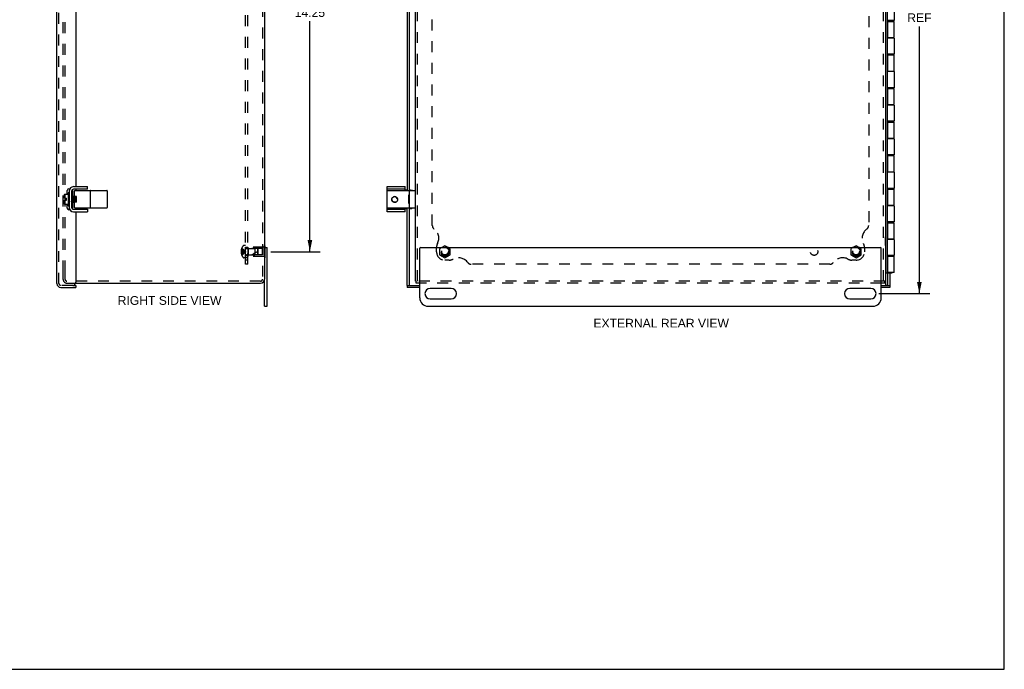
# Model space of a CAD drawing. Header units: inches. Extents: x 0 to 58.7, y 0 to 38.
# Tile 5 of 6: x 29.3 to 58.7, y 0 to 19.4. Entities that reach past the tile are written whole.
import ezdxf

# ---------------------------------------------------------------- set-up
doc = ezdxf.new("R2010")
doc.units = ezdxf.units.IN
doc.header["$LTSCALE"] = 3.22661
doc.header["$MEASUREMENT"] = 0
doc.linetypes.add('HIDDEN', pattern=[0.2, 0.1, -0.1])
doc.layers.get('0').update_dxf_attribs({"linetype": 'CONTINUOUS'})
for name, color, linetype in [('DEFAULT_2', 8, 'HIDDEN'), ('DIMENSIONS', 7, 'CONTINUOUS'), ('DOOR_ASSEMBLY', 7, 'CONTINUOUS'), ('SUBPANEL', 7, 'CONTINUOUS')]:
    doc.layers.add(name, color=color, linetype=linetype)
doc.styles.get("Standard").update_dxf_attribs({"font": 'arial.ttf'})
doc.dimstyles.new('DIMSTYLE_1', dxfattribs={"dimtxt": 0.258819, "dimasz": 0.345092, "dimexe": 0.09, "dimexo": 0.07, "dimgap": 0.0375, "dimtad": 0, "dimtih": 1, "dimtoh": 1, "dimzin": 4, "dimdsep": 46, "dimtxsty": 'Standard', "dimblk": '_FILLED', "dimblk1": '_FILLED', "dimblk2": '_FILLED', "dimcen": 0.09, "dimadec": 3, "dimazin": 1, "dimtfac": 1, "dimtdec": 3, "dimtofl": 0, "dimtmove": 0, "dimatfit": 3, "dimldrblk": '_FILLED', "dimfxl": 0, "dimtolj": 1, "dimtzin": 4, "dimarcsym": 0})

# ---------------------------------------------------------------- blocks, each defined once
blk = doc.blocks.new('_FILLED')
at = {"color": 0, "linetype": 'ByBlock'}
blk.add_solid([(0, 0), (-1, 0.2), (-1, -0.2)], dxfattribs=at)
blk = doc.blocks.new('*D12')
at = {"layer": 'DIMENSIONS', "color": 2, "linetype": 'Continuous'}
for p, q in [((54.93, 27.942), (56.447, 27.942)), ((56.136, 27.942), (56.136, 20.061)), ((56.136, 11.192), (56.136, 19.155)), ((54.93, 11.192), (56.447, 11.192))]:
    blk.add_line(p, q, dxfattribs=at)
at = {"layer": 'DIMENSIONS', "color": 2, "linetype": 'Continuous', "xscale": 0.3450920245, "yscale": 0.3450920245, "zscale": 0.3450920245}
for p, rotation in [((56.136, 27.942), 90), ((56.136, 11.192), 270)]:
    blk.add_blockref('_FILLED', p, dxfattribs=dict(at, rotation=rotation))
at = {"layer": 'DIMENSIONS', "color": 2, "linetype": 'Continuous', "insert": (56.136, 19.931), "char_height": 0.2588, "width": 0.90442, "attachment_point": 2, "line_spacing_factor": 0.9}
blk.add_mtext('16.75\\PREF', dxfattribs=at)
blk = doc.blocks.new('*D13')
at = {"layer": 'DIMENSIONS', "color": 2, "linetype": 'Continuous'}
for p, q in [((36.812, 26.692), (38.289, 26.692)), ((37.978, 26.692), (37.978, 19.826)), ((37.978, 12.442), (37.978, 19.308)), ((36.812, 12.442), (38.289, 12.442))]:
    blk.add_line(p, q, dxfattribs=at)
at = {"layer": 'DIMENSIONS', "color": 2, "linetype": 'Continuous', "xscale": 0.3450920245, "yscale": 0.3450920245, "zscale": 0.3450920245}
for p, rotation in [((37.978, 26.692), 90), ((37.978, 12.442), 270)]:
    blk.add_blockref('_FILLED', p, dxfattribs=dict(at, rotation=rotation))
at = {"layer": 'DIMENSIONS', "color": 2, "linetype": 'Continuous', "insert": (37.978, 19.696), "char_height": 0.2588, "width": 0.90442, "attachment_point": 2, "line_spacing_factor": 0.9}
blk.add_mtext('14.25', dxfattribs=at)

msp = doc.modelspace()

# ---------------------------------------------------------------- linework, layer by layer
at = {"color": 7, "linetype": 'Continuous'}
for p, q in [((58.666, 0), (58.666, 37.96)), ((31.349, 14.305), (31.349, 14.38)), ((40.282, 13.63), (40.282, 14.38)), ((40.813, 14.265), (40.813, 14.38)), ((30.669, 14.037), (30.669, 14.149)), ((30.672, 14.161), (30.779, 14.161)), ((30.779, 14.193), (30.779, 13.817)), ((30.789, 14.203), (30.793, 14.203)), ((30.803, 14.276), (30.806, 14.276)), ((30.878, 14.245), (30.878, 13.765)), ((30.882, 14.098), (30.878, 14.095)), ((30.882, 14.098), (30.882, 14.099)), ((30.882, 14.099), (30.882, 14.098)), ((30.904, 14.082), (30.883, 14.098)), ((30.891, 14.276), (30.886, 14.276)), ((30.924, 14.098), (30.903, 14.083)), ((30.924, 14.099), (30.924, 14.099)), ((30.924, 14.098), (30.924, 14.099)), ((30.946, 14.082), (30.925, 14.098)), ((30.925, 14.098), (30.925, 14.096)), ((31.349, 14.305), (30.938, 14.305)), ((30.966, 14.098), (30.945, 14.083)), ((30.966, 14.098), (30.966, 14.099)), ((30.966, 14.099), (30.966, 14.098)), ((30.974, 14.092), (30.967, 14.098)), ((30.969, 14.087), (30.969, 14.091)), ((30.97, 14.096), (30.97, 14.255)), ((31.03, 14.089), (30.979, 14.089)), ((30.98, 14.265), (31.931, 14.265)), ((30.987, 14.083), (30.98, 14.089)), ((30.995, 14.089), (30.987, 14.083)), ((30.988, 14.082), (30.987, 14.083)), ((31.029, 14.083), (31.021, 14.089)), ((31.03, 14.082), (31.029, 14.083)), ((31.03, 14.083), (31.029, 14.083)), ((31.03, 13.92), (31.03, 14.089)), ((31.441, 13.755), (31.441, 14.255)), ((31.941, 14.255), (31.941, 13.755)), ((40.813, 14.305), (40.282, 14.305)), ((40.292, 14.265), (41.115, 14.265)), ((40.875, 14.276), (40.813, 14.276)), ((40.93, 13.877), (40.93, 14.133)), ((40.93, 14.133), (40.935, 14.133)), ((40.935, 14.276), (41.011, 14.276)), ((40.935, 14.255), (40.935, 13.755)), ((40.951, 14.276), (40.951, 14.265)), ((30.669, 14.037), (30.73, 14.037)), ((30.669, 13.973), (30.73, 13.973)), ((30.669, 13.86), (30.669, 13.973)), ((30.779, 13.848), (30.672, 13.848)), ((30.73, 13.973), (30.73, 14.037)), ((30.789, 13.807), (30.793, 13.807)), ((30.878, 13.923), (30.882, 13.926)), ((30.882, 13.927), (30.903, 13.911)), ((30.903, 13.911), (30.902, 13.912)), ((30.903, 13.911), (30.903, 13.911)), ((30.903, 13.911), (30.903, 13.911)), ((30.904, 13.911), (30.924, 13.926)), ((30.915, 13.993), (30.913, 14.016)), ((30.924, 13.927), (30.945, 13.911)), ((30.945, 13.911), (30.944, 13.912)), ((30.945, 13.911), (30.945, 13.911)), ((30.945, 13.911), (30.945, 13.911)), ((30.946, 13.911), (30.966, 13.926)), ((30.957, 13.991), (30.954, 14.022)), ((30.966, 13.927), (30.966, 13.926)), ((30.966, 13.926), (30.976, 13.919)), ((30.974, 13.92), (30.97, 13.92)), ((30.97, 13.755), (30.97, 13.92)), ((31.03, 13.92), (30.98, 13.92)), ((30.984, 13.92), (30.983, 13.923)), ((30.984, 13.92), (30.984, 13.923)), ((30.999, 13.99), (30.996, 14.02)), ((31, 13.92), (31.008, 13.926)), ((31.008, 13.927), (31.008, 13.926)), ((31.008, 13.926), (31.016, 13.92)), ((31.026, 13.92), (31.025, 13.923)), ((31.026, 13.92), (31.026, 13.923)), ((40.93, 13.877), (40.935, 13.877)), ((30.803, 13.733), (30.806, 13.733)), ((30.886, 13.733), (30.891, 13.733)), ((30.938, 13.705), (31.349, 13.705)), ((30.98, 13.745), (31.931, 13.745)), ((31.349, 13.705), (31.349, 13.63)), ((40.282, 13.705), (40.813, 13.705)), ((40.292, 13.745), (41.115, 13.745)), ((40.813, 13.63), (40.813, 13.745)), ((40.813, 13.733), (40.875, 13.733)), ((40.935, 13.733), (41.011, 13.733)), ((40.951, 13.745), (40.951, 13.733)), ((36.633, 12.622), (36.628, 12.622)), ((36.633, 12.622), (36.633, 12.567)), ((42, 12.622), (41.905, 12.567)), ((42.096, 12.567), (42, 12.622)), ((54.25, 12.622), (54.155, 12.567)), ((54.346, 12.567), (54.25, 12.622)), ((55.129, 12.883), (55.125, 12.883)), ((55.129, 12.627), (55.125, 12.627)), ((55.129, 12.627), (55.129, 12.883)), ((36.628, 12.567), (36.703, 12.567)), ((36.628, 10.817), (36.628, 11.625)), ((41.125, 11.565), (41.147, 11.565)), ((41.147, 11.505), (41.147, 11.565)), ((55.125, 11.565), (55.103, 11.565)), ((55.103, 11.505), (55.103, 11.565)), ((36.628, 10.817), (36.703, 10.817)), ((0, 0), (58.666, 0))]:
    msp.add_line(p, q, dxfattribs=at)
at = {"color": 3, "linetype": 'Continuous'}
for p, q in [((55.125, 27.608), (55.125, 11.565)), ((36.628, 27.51), (36.628, 11.625)), ((41.125, 11.565), (41.125, 27.57)), ((30.938, 14.38), (31.349, 14.38)), ((40.282, 14.38), (40.813, 14.38)), ((30.803, 14.276), (30.803, 13.733)), ((30.938, 13.63), (31.349, 13.63)), ((40.813, 13.63), (40.282, 13.63)), ((36.703, 10.817), (36.703, 12.567)), ((41.25, 11.067), (41.25, 12.547)), ((41.27, 12.567), (54.98, 12.567)), ((55, 11.067), (55, 12.547)), ((31, 11.505), (36.508, 11.505)), ((41.25, 11.505), (41.147, 11.505)), ((55.103, 11.505), (55, 11.505)), ((42.188, 11.348), (41.563, 11.348)), ((54.688, 11.348), (54.063, 11.348)), ((41.563, 11.036), (42.188, 11.036)), ((54.063, 11.036), (54.688, 11.036)), ((41.5, 10.817), (54.75, 10.817))]:
    msp.add_line(p, q, dxfattribs=at)
at = {"color": 7, "linetype": 'Continuous'}
for points in [[(30.689, 14.156), (30.686, 14.152), (30.684, 14.148), (30.682, 14.144), (30.68, 14.14), (30.678, 14.135), (30.677, 14.129), (30.675, 14.124), (30.674, 14.117), (30.673, 14.111), (30.673, 14.104), (30.672, 14.097), (30.672, 14.09), (30.672, 14.083), (30.672, 14.076), (30.672, 14.069), (30.673, 14.062), (30.673, 14.055), (30.674, 14.048), (30.675, 14.042), (30.677, 14.037)], [(30.689, 14.156), (30.689, 14.157), (30.69, 14.158), (30.69, 14.158), (30.69, 14.159), (30.69, 14.16), (30.69, 14.16), (30.69, 14.161), (30.69, 14.161), (30.689, 14.161), (30.689, 14.161)], [(30.883, 14.098), (30.883, 14.098), (30.882, 14.099)], [(30.883, 14.096), (30.883, 14.098), (30.882, 14.098)], [(30.891, 14.027), (30.891, 14.036), (30.89, 14.044), (30.889, 14.052), (30.889, 14.059), (30.888, 14.066), (30.887, 14.072), (30.887, 14.078), (30.886, 14.083), (30.886, 14.087), (30.885, 14.091), (30.884, 14.094), (30.884, 14.096), (30.883, 14.098), (30.883, 14.098)], [(30.891, 14.027), (30.89, 14.036), (30.89, 14.044), (30.889, 14.052), (30.888, 14.059), (30.888, 14.066), (30.887, 14.072), (30.887, 14.078), (30.886, 14.083), (30.885, 14.087), (30.885, 14.091), (30.884, 14.094), (30.883, 14.096)], [(30.897, 14.274), (30.894, 14.275), (30.891, 14.276)], [(30.907, 14.265), (30.906, 14.267), (30.904, 14.27), (30.9, 14.272), (30.897, 14.274)], [(30.913, 14.016), (30.912, 14.024), (30.911, 14.031), (30.911, 14.038), (30.91, 14.045), (30.909, 14.051), (30.909, 14.057), (30.908, 14.063), (30.907, 14.067), (30.907, 14.072), (30.906, 14.075), (30.905, 14.078), (30.905, 14.08), (30.904, 14.082), (30.904, 14.082)], [(30.924, 14.099), (30.924, 14.098), (30.925, 14.098)], [(30.925, 14.098), (30.925, 14.098), (30.924, 14.099)], [(30.933, 14.027), (30.933, 14.036), (30.932, 14.044), (30.931, 14.052), (30.931, 14.059), (30.93, 14.066), (30.929, 14.072), (30.929, 14.078), (30.928, 14.083), (30.928, 14.087), (30.927, 14.091), (30.926, 14.094), (30.926, 14.096), (30.925, 14.098), (30.925, 14.098)], [(30.925, 14.096), (30.926, 14.094), (30.927, 14.091), (30.927, 14.087), (30.928, 14.083), (30.929, 14.078), (30.929, 14.072), (30.93, 14.065), (30.93, 14.058), (30.931, 14.051), (30.932, 14.044), (30.932, 14.036), (30.933, 14.027)], [(30.954, 14.022), (30.953, 14.029), (30.953, 14.037), (30.952, 14.043), (30.952, 14.05), (30.951, 14.056), (30.95, 14.061), (30.95, 14.066), (30.949, 14.071), (30.948, 14.074), (30.948, 14.078), (30.947, 14.08), (30.946, 14.081), (30.946, 14.082)], [(30.967, 14.098), (30.967, 14.098), (30.966, 14.099)], [(30.967, 14.096), (30.967, 14.098), (30.966, 14.098)], [(30.975, 14.027), (30.975, 14.036), (30.974, 14.044), (30.973, 14.052), (30.973, 14.059), (30.972, 14.066), (30.971, 14.072), (30.971, 14.078), (30.97, 14.083), (30.97, 14.087), (30.969, 14.091), (30.968, 14.094), (30.968, 14.096), (30.967, 14.098), (30.967, 14.098)], [(30.969, 14.091), (30.968, 14.094), (30.967, 14.096)], [(30.975, 14.027), (30.974, 14.036), (30.974, 14.044), (30.973, 14.052), (30.972, 14.059), (30.972, 14.066), (30.971, 14.072), (30.971, 14.078), (30.97, 14.083), (30.969, 14.087)], [(30.98, 14.089), (30.979, 14.089), (30.978, 14.089), (30.977, 14.089), (30.977, 14.09), (30.976, 14.091), (30.975, 14.091), (30.975, 14.092), (30.974, 14.093), (30.974, 14.094), (30.973, 14.095), (30.973, 14.096), (30.972, 14.097), (30.972, 14.098), (30.971, 14.099), (30.971, 14.101), (30.971, 14.102), (30.97, 14.103), (30.97, 14.105), (30.97, 14.106), (30.97, 14.108), (30.97, 14.109), (30.97, 14.111)], [(30.996, 14.02), (30.996, 14.028), (30.995, 14.035), (30.994, 14.042), (30.994, 14.048), (30.993, 14.054), (30.992, 14.06), (30.992, 14.065), (30.991, 14.07), (30.99, 14.074), (30.99, 14.077), (30.989, 14.079), (30.988, 14.081), (30.988, 14.082), (30.988, 14.082)], [(31.017, 14.027), (31.016, 14.036), (31.016, 14.044), (31.015, 14.052), (31.014, 14.059), (31.014, 14.066), (31.013, 14.072), (31.013, 14.078), (31.012, 14.083), (31.011, 14.087), (31.011, 14.089)], [(31.017, 14.027), (31.017, 14.036), (31.016, 14.044), (31.015, 14.052), (31.015, 14.059), (31.014, 14.066), (31.013, 14.072), (31.013, 14.078), (31.012, 14.083), (31.012, 14.087), (31.011, 14.089)], [(40.468, 14.076), (40.475, 14.079), (40.483, 14.082), (40.49, 14.084), (40.498, 14.085), (40.506, 14.085), (40.514, 14.085), (40.522, 14.084), (40.53, 14.082), (40.538, 14.079), (40.546, 14.075), (40.553, 14.071), (40.559, 14.066), (40.565, 14.06), (40.571, 14.054), (40.576, 14.047), (40.58, 14.04), (40.584, 14.032), (40.587, 14.024), (40.589, 14.016), (40.59, 14.007), (40.59, 13.998), (40.59, 13.99), (40.589, 13.981), (40.587, 13.972), (40.584, 13.964), (40.58, 13.956), (40.575, 13.948), (40.57, 13.941), (40.564, 13.934), (40.557, 13.928), (40.55, 13.922), (40.542, 13.918)], [(41.003, 14.265), (41.001, 14.267), (40.996, 14.27), (40.99, 14.272), (40.985, 14.274), (40.979, 14.275), (40.973, 14.276)], [(30.677, 13.973), (30.676, 13.968), (30.675, 13.964), (30.674, 13.96), (30.674, 13.956), (30.673, 13.952), (30.673, 13.948), (30.672, 13.944), (30.672, 13.939), (30.672, 13.935), (30.672, 13.931), (30.672, 13.926), (30.672, 13.922), (30.672, 13.917), (30.672, 13.913), (30.672, 13.908), (30.673, 13.904), (30.673, 13.899), (30.674, 13.895), (30.674, 13.89), (30.675, 13.886), (30.676, 13.882), (30.677, 13.877), (30.679, 13.873), (30.68, 13.869), (30.682, 13.865), (30.684, 13.861), (30.686, 13.857), (30.689, 13.853)], [(30.689, 13.853), (30.689, 13.852), (30.69, 13.851), (30.69, 13.851), (30.69, 13.85), (30.69, 13.849), (30.69, 13.849), (30.69, 13.849), (30.69, 13.848), (30.689, 13.848), (30.689, 13.848)], [(30.882, 13.927), (30.881, 13.928), (30.88, 13.929), (30.88, 13.932), (30.879, 13.935), (30.878, 13.938), (30.878, 13.943), (30.878, 13.944)], [(30.894, 13.984), (30.893, 14.002), (30.892, 14.01), (30.891, 14.027)], [(30.894, 13.984), (30.893, 14.002), (30.892, 14.01), (30.891, 14.027)], [(30.899, 13.923), (30.899, 13.928), (30.898, 13.933), (30.898, 13.939), (30.897, 13.946), (30.896, 13.953), (30.896, 13.96), (30.895, 13.968), (30.895, 13.976), (30.894, 13.984)], [(30.9, 13.923), (30.899, 13.928), (30.899, 13.933), (30.898, 13.939), (30.897, 13.946), (30.897, 13.953), (30.896, 13.96), (30.895, 13.968), (30.895, 13.976), (30.894, 13.984)], [(30.903, 13.911), (30.902, 13.912), (30.901, 13.913), (30.901, 13.916), (30.9, 13.919), (30.899, 13.923)], [(30.902, 13.912), (30.902, 13.914), (30.901, 13.916), (30.9, 13.919), (30.9, 13.923)], [(30.904, 13.911), (30.903, 13.911), (30.903, 13.911)], [(30.924, 13.927), (30.923, 13.927), (30.923, 13.929), (30.922, 13.931), (30.921, 13.934), (30.921, 13.938), (30.92, 13.942), (30.919, 13.947), (30.919, 13.952), (30.918, 13.958), (30.917, 13.964), (30.917, 13.971), (30.916, 13.978), (30.915, 13.986), (30.915, 13.993)], [(30.933, 14.027), (30.934, 14.01), (30.936, 13.985)], [(30.936, 13.984), (30.935, 14.002), (30.934, 14.01), (30.933, 14.027)], [(30.936, 13.985), (30.937, 13.976), (30.937, 13.968), (30.938, 13.96), (30.938, 13.953), (30.939, 13.946), (30.94, 13.939), (30.94, 13.933), (30.941, 13.928), (30.941, 13.923)], [(30.942, 13.923), (30.941, 13.928), (30.941, 13.933), (30.94, 13.939), (30.939, 13.946), (30.939, 13.953), (30.938, 13.96), (30.937, 13.968), (30.937, 13.976), (30.936, 13.984)], [(30.941, 13.923), (30.942, 13.919), (30.943, 13.916), (30.943, 13.914), (30.944, 13.912), (30.944, 13.911), (30.945, 13.911)], [(30.944, 13.912), (30.944, 13.913), (30.943, 13.916), (30.942, 13.919), (30.942, 13.923)], [(30.946, 13.911), (30.946, 13.911), (30.945, 13.911)], [(30.966, 13.927), (30.965, 13.927), (30.965, 13.928), (30.964, 13.93), (30.963, 13.933), (30.963, 13.937), (30.962, 13.941), (30.961, 13.945), (30.961, 13.951), (30.96, 13.957), (30.959, 13.963), (30.959, 13.97), (30.958, 13.977), (30.957, 13.984), (30.957, 13.991)], [(30.97, 13.898), (30.97, 13.9), (30.97, 13.901), (30.97, 13.903), (30.97, 13.904), (30.97, 13.906), (30.971, 13.907), (30.971, 13.908), (30.971, 13.91), (30.972, 13.911), (30.972, 13.912), (30.973, 13.913), (30.973, 13.914), (30.974, 13.915), (30.974, 13.916), (30.975, 13.917), (30.975, 13.918), (30.976, 13.918), (30.977, 13.919), (30.977, 13.92), (30.978, 13.92), (30.979, 13.92), (30.98, 13.92)], [(30.978, 13.984), (30.977, 14.002), (30.976, 14.01), (30.975, 14.027)], [(30.978, 13.984), (30.977, 14.002), (30.976, 14.01), (30.975, 14.027)], [(30.983, 13.923), (30.983, 13.928), (30.982, 13.933), (30.982, 13.939), (30.981, 13.946), (30.98, 13.953), (30.98, 13.96), (30.979, 13.968), (30.979, 13.976), (30.978, 13.984)], [(30.984, 13.923), (30.983, 13.928), (30.983, 13.933), (30.982, 13.939), (30.981, 13.946), (30.981, 13.953), (30.98, 13.96), (30.979, 13.968), (30.979, 13.976), (30.978, 13.984)], [(31.008, 13.927), (31.007, 13.927), (31.007, 13.928), (31.006, 13.93), (31.006, 13.932), (31.005, 13.936), (31.004, 13.94), (31.004, 13.944), (31.003, 13.95), (31.002, 13.955), (31.002, 13.961), (31.001, 13.968), (31, 13.975), (31, 13.982), (30.999, 13.99)], [(31.02, 13.984), (31.019, 14.002), (31.018, 14.01), (31.017, 14.027)], [(31.02, 13.984), (31.019, 14.002), (31.018, 14.01), (31.017, 14.027)], [(31.025, 13.923), (31.025, 13.928), (31.024, 13.933), (31.024, 13.939), (31.023, 13.946), (31.022, 13.953), (31.022, 13.96), (31.021, 13.968), (31.021, 13.976), (31.02, 13.984)], [(31.026, 13.923), (31.025, 13.928), (31.025, 13.933), (31.024, 13.939), (31.023, 13.946), (31.023, 13.953), (31.022, 13.96), (31.021, 13.968), (31.021, 13.976), (31.02, 13.984)], [(40.542, 13.918), (40.534, 13.915), (40.525, 13.912), (40.516, 13.911), (40.507, 13.91), (40.498, 13.911), (40.489, 13.912), (40.48, 13.914), (40.472, 13.917), (40.464, 13.921), (40.456, 13.925), (40.449, 13.93), (40.443, 13.936), (40.437, 13.942), (40.431, 13.949), (40.427, 13.956), (40.423, 13.964), (40.42, 13.972), (40.418, 13.98), (40.416, 13.989), (40.416, 13.997), (40.416, 14.005), (40.417, 14.013), (40.419, 14.021), (40.421, 14.029), (40.425, 14.037), (40.429, 14.044), (40.434, 14.05), (40.439, 14.056), (40.445, 14.062), (40.451, 14.066), (40.458, 14.071), (40.465, 14.074)], [(40.416, 13.996), (40.417, 13.991), (40.419, 13.983), (40.422, 13.975), (40.425, 13.968), (40.429, 13.962), (40.434, 13.955), (40.44, 13.95), (40.445, 13.945), (40.452, 13.94), (40.458, 13.936), (40.465, 13.933), (40.472, 13.93), (40.48, 13.928), (40.487, 13.927), (40.495, 13.927)], [(40.495, 13.927), (40.502, 13.926), (40.51, 13.926), (40.517, 13.927), (40.525, 13.928), (40.528, 13.929)], [(30.891, 13.733), (30.894, 13.734), (30.897, 13.735)], [(30.897, 13.735), (30.9, 13.737), (30.904, 13.739), (30.906, 13.743), (30.907, 13.744)], [(40.973, 13.733), (40.979, 13.734), (40.985, 13.735), (40.99, 13.737), (40.996, 13.739), (41.001, 13.743), (41.003, 13.745)]]:
    msp.add_lwpolyline(points, dxfattribs=at)
at = {"color": 3, "linetype": 'Continuous'}
for points in [[(41.011, 14.276), (41.017, 14.275), (41.022, 14.274), (41.028, 14.272), (41.033, 14.27), (41.038, 14.267), (41.041, 14.265)], [(41.041, 13.745), (41.038, 13.743), (41.033, 13.739), (41.028, 13.737), (41.022, 13.735), (41.017, 13.734), (41.011, 13.733)]]:
    msp.add_lwpolyline(points, dxfattribs=at)
for centre, radius, start, end in [((30.938, 14.245), 0.135, 90, 180), ((30.938, 13.765), 0.135, 180, 270), ((41.27, 12.547), 0.02, 90, 180), ((54.98, 12.547), 0.02, 0, 90), ((36.508, 11.625), 0.12, 270, 360), ((41.563, 11.192), 0.156, 90, 270), ((42.188, 11.192), 0.156, 270, 90), ((54.063, 11.192), 0.156, 90, 270), ((54.688, 11.192), 0.156, 270, 90), ((41.5, 11.067), 0.25, 180, 270), ((54.75, 11.067), 0.25, 270, 360)]:
    msp.add_arc(centre, radius, start, end, dxfattribs=at)
at = {"color": 7, "linetype": 'Continuous'}
for centre, radius, start, end in [((30.719, 14.142), 0.0504, 157.6976, 171.9671), ((30.789, 14.193), 0.01, 90, 180.0001), ((30.793, 14.193), 0.01, 359.9999, 90), ((30.938, 14.245), 0.06, 90, 180), ((30.98, 14.255), 0.01, 90, 180), ((31.431, 14.255), 0.01, 0, 90), ((31.931, 14.255), 0.01, 0, 90), ((40.292, 14.255), 0.01, 90, 180), ((40.5, 14.005), 0.078, 358.8848, 117.1429), ((40.945, 14.255), 0.01, 90, 180), ((41.115, 14.255), 0.01, 0, 90), ((30.719, 13.867), 0.0504, 188.0329, 202.3024), ((30.789, 13.817), 0.01, 179.9999, 270), ((30.793, 13.817), 0.01, 270, 0.0001), ((30.938, 13.765), 0.06, 180, 270), ((30.98, 13.755), 0.01, 180, 270), ((31.431, 13.755), 0.01, 270, 360), ((31.931, 13.755), 0.01, 270, 360), ((40.292, 13.755), 0.01, 180, 270), ((40.945, 13.755), 0.01, 180, 270), ((41.115, 13.755), 0.01, 270, 360)]:
    msp.add_arc(centre, radius, start, end, dxfattribs=at)
at = {"layer": 'DEFAULT_2', "color": 8, "linetype": 'HIDDEN'}
for p, q in [((55.065, 11.565), (55.065, 27.608)), ((36.568, 27.51), (36.568, 11.625)), ((41.185, 11.565), (41.185, 27.57)), ((30.628, 11.855), (30.628, 27.28)), ((30.688, 11.855), (30.688, 27.28)), ((36.058, 12.629), (36.012, 12.629)), ((36.058, 12.256), (36.058, 12.629)), ((36.628, 12.622), (36.612, 12.622)), ((36.612, 12.622), (36.612, 12.262)), ((35.945, 12.477), (35.93, 12.477)), ((35.945, 12.407), (35.93, 12.407)), ((35.945, 12.511), (35.935, 12.511)), ((35.945, 12.458), (35.935, 12.458)), ((35.945, 12.427), (35.935, 12.427)), ((35.945, 12.374), (35.935, 12.374)), ((35.945, 12.541), (35.945, 12.542)), ((35.945, 12.541), (35.945, 12.54)), ((35.945, 12.54), (35.945, 12.458)), ((35.945, 12.457), (35.945, 12.458)), ((35.945, 12.458), (35.968, 12.455)), ((35.945, 12.457), (35.945, 12.455)), ((35.945, 12.427), (35.968, 12.429)), ((35.945, 12.429), (35.945, 12.427)), ((35.945, 12.427), (35.945, 12.427)), ((35.945, 12.427), (35.945, 12.344)), ((35.945, 12.344), (35.945, 12.343)), ((35.945, 12.343), (35.945, 12.343)), ((35.967, 12.429), (35.989, 12.431)), ((35.989, 12.431), (36.01, 12.433)), ((36.01, 12.433), (36.03, 12.436)), ((36.087, 12.536), (36.333, 12.536)), ((36.087, 12.348), (36.333, 12.348)), ((36.612, 12.582), (36.133, 12.582)), ((36.133, 12.582), (36.133, 12.302)), ((36.143, 12.537), (36.133, 12.547)), ((36.143, 12.347), (36.133, 12.337)), ((36.571, 12.537), (36.143, 12.537)), ((36.143, 12.537), (36.143, 12.347)), ((36.571, 12.347), (36.143, 12.347)), ((36.423, 12.527), (36.333, 12.536)), ((36.333, 12.536), (36.333, 12.348)), ((36.423, 12.357), (36.333, 12.348)), ((36.433, 12.516), (36.423, 12.527)), ((36.423, 12.357), (36.423, 12.527)), ((36.433, 12.368), (36.423, 12.357)), ((36.433, 12.368), (36.433, 12.516)), ((36.571, 12.347), (36.571, 12.537)), ((36.633, 12.532), (36.612, 12.532)), ((36.633, 12.352), (36.612, 12.352)), ((36.633, 12.567), (36.633, 12.262)), ((41.905, 12.567), (41.844, 12.532)), ((41.844, 12.532), (41.844, 12.352)), ((41.844, 12.352), (42, 12.262)), ((42, 12.262), (42.156, 12.352)), ((42.156, 12.532), (42.096, 12.567)), ((42.156, 12.352), (42.156, 12.532)), ((54.155, 12.567), (54.094, 12.532)), ((54.094, 12.532), (54.094, 12.352)), ((54.094, 12.352), (54.25, 12.262)), ((54.25, 12.262), (54.406, 12.352)), ((54.406, 12.532), (54.346, 12.567)), ((54.406, 12.352), (54.406, 12.532)), ((36.058, 12.256), (36.012, 12.256)), ((36.612, 12.302), (36.133, 12.302)), ((36.633, 12.262), (36.612, 12.262)), ((30.628, 11.617), (30.628, 11.854)), ((30.688, 11.617), (30.688, 11.855)), ((36.508, 11.565), (30.74, 11.565)), ((30.74, 11.505), (31, 11.505)), ((55.103, 11.565), (41.147, 11.565)), ((55, 11.505), (41.25, 11.505))]:
    msp.add_line(p, q, dxfattribs=at)
for points in [[(35.935, 12.511), (35.934, 12.506), (35.933, 12.502), (35.932, 12.498), (35.932, 12.494), (35.931, 12.489), (35.931, 12.485), (35.93, 12.481), (35.93, 12.477)], [(35.93, 12.477), (35.93, 12.475), (35.931, 12.472), (35.931, 12.47), (35.932, 12.468), (35.932, 12.465), (35.933, 12.463), (35.934, 12.46), (35.935, 12.458)], [(35.935, 12.427), (35.934, 12.424), (35.933, 12.421), (35.932, 12.419), (35.932, 12.417), (35.931, 12.414), (35.931, 12.412), (35.93, 12.409), (35.93, 12.407)], [(35.93, 12.407), (35.93, 12.403), (35.931, 12.399), (35.931, 12.395), (35.932, 12.39), (35.932, 12.386), (35.933, 12.382), (35.934, 12.378), (35.935, 12.374)], [(35.945, 12.541), (35.968, 12.528), (35.989, 12.513), (36.01, 12.497), (36.03, 12.48), (36.05, 12.461), (36.069, 12.442)], [(35.945, 12.511), (35.967, 12.501), (35.989, 12.491), (36.01, 12.48), (36.03, 12.468), (36.05, 12.455), (36.069, 12.442)], [(35.945, 12.477), (35.967, 12.472), (35.989, 12.467), (36.01, 12.461), (36.03, 12.455), (36.05, 12.449), (36.069, 12.442)], [(35.945, 12.442), (35.945, 12.445), (35.945, 12.447), (35.945, 12.45), (35.945, 12.452), (35.945, 12.455), (35.945, 12.457)], [(35.945, 12.452), (35.945, 12.45), (35.945, 12.447)], [(35.945, 12.407), (35.967, 12.412), (35.989, 12.417), (36.01, 12.423), (36.03, 12.429), (36.05, 12.435), (36.069, 12.442)], [(35.945, 12.427), (35.945, 12.429), (35.945, 12.432), (35.945, 12.434), (35.945, 12.437), (35.945, 12.439), (35.945, 12.442)], [(35.945, 12.343), (35.968, 12.356), (35.989, 12.371), (36.01, 12.387), (36.03, 12.404), (36.05, 12.423), (36.069, 12.442)], [(35.945, 12.374), (35.967, 12.383), (35.989, 12.393), (36.01, 12.404), (36.03, 12.416), (36.05, 12.429), (36.069, 12.442)], [(35.945, 12.437), (35.945, 12.434), (35.945, 12.432)], [(35.967, 12.455), (35.989, 12.453), (36.01, 12.451), (36.03, 12.448), (36.05, 12.445), (36.069, 12.442)], [(35.989, 12.453), (36.01, 12.451), (36.03, 12.448), (36.05, 12.445), (36.069, 12.442)], [(36.03, 12.436), (36.05, 12.439), (36.069, 12.442)], [(36.03, 12.436), (36.05, 12.439), (36.069, 12.442)]]:
    msp.add_lwpolyline(points, dxfattribs=at)
for centre, radius in [((42, 12.442), 0.14), ((42, 12.442), 0.105), ((42, 12.442), 0.095), ((54.25, 12.442), 0.14), ((54.25, 12.442), 0.105), ((54.25, 12.442), 0.095)]:
    msp.add_circle(centre, radius, dxfattribs=at)
for centre, radius, start, end in [((36.187, 12.442), 0.262, 136.4862, 157.6387), ((36.012, 12.609), 0.02, 90, 136.4862), ((36.187, 12.442), 0.261, 157.9106, 164.8059), ((36.187, 12.442), 0.261, 195.1941, 202.0894), ((36.187, 12.442), 0.262, 202.3613, 223.5138), ((36.087, 12.564), 0.0282, 180, 270), ((36.087, 12.32), 0.0282, 90, 180), ((36.604, 11.897), 0.571, 107.3354, 127.8138), ((36.012, 12.276), 0.02, 223.5138, 270), ((30.74, 11.617), 0.112, 180, 270), ((30.74, 11.617), 0.052, 180, 270), ((36.508, 11.625), 0.06, 270, 360)]:
    msp.add_arc(centre, radius, start, end, dxfattribs=at)
at = {"layer": 'DOOR_ASSEMBLY', "color": 3, "linetype": 'Continuous'}
for p, q in [((30.443, 11.492), (30.443, 27.643)), ((31.003, 24.755), (31.003, 14.38)), ((40.875, 24.87), (40.875, 14.265)), ((55.386, 19.809), (55.386, 19.329)), ((55.386, 19.329), (55.185, 19.329)), ((55.193, 19.305), (55.386, 19.305)), ((55.193, 18.825), (55.193, 19.305)), ((55.386, 18.825), (55.386, 19.305)), ((55.386, 18.809), (55.185, 18.809)), ((55.193, 18.825), (55.386, 18.825)), ((55.386, 18.809), (55.386, 18.329)), ((55.386, 18.329), (55.185, 18.329)), ((55.193, 18.305), (55.386, 18.305)), ((55.193, 17.825), (55.193, 18.305)), ((55.386, 17.825), (55.386, 18.305)), ((55.386, 17.809), (55.185, 17.809)), ((55.193, 17.825), (55.386, 17.825)), ((55.386, 17.809), (55.386, 17.329)), ((55.386, 17.329), (55.185, 17.329)), ((55.193, 17.305), (55.386, 17.305)), ((55.193, 16.825), (55.193, 17.305)), ((55.386, 16.825), (55.386, 17.305)), ((55.386, 16.809), (55.185, 16.809)), ((55.193, 16.825), (55.386, 16.825)), ((55.386, 16.809), (55.386, 16.329)), ((55.386, 16.329), (55.185, 16.329)), ((55.193, 16.305), (55.386, 16.305)), ((55.193, 15.825), (55.193, 16.305)), ((55.386, 15.825), (55.386, 16.305)), ((55.386, 15.809), (55.185, 15.809)), ((55.193, 15.825), (55.386, 15.825)), ((55.386, 15.809), (55.386, 15.329)), ((55.386, 15.329), (55.185, 15.329)), ((55.193, 15.305), (55.386, 15.305)), ((55.193, 14.825), (55.193, 15.305)), ((55.386, 14.825), (55.386, 15.305)), ((55.386, 14.809), (55.185, 14.809)), ((55.193, 14.825), (55.386, 14.825)), ((55.386, 14.809), (55.386, 14.329)), ((30.751, 14.161), (30.751, 14.267)), ((30.801, 14.317), (30.824, 14.317)), ((30.907, 14.267), (30.907, 14.086)), ((31.003, 14.305), (31.003, 14.265)), ((55.386, 14.329), (55.185, 14.329)), ((55.193, 14.305), (55.386, 14.305)), ((55.193, 13.825), (55.193, 14.305)), ((55.386, 13.825), (55.386, 14.305)), ((30.751, 13.742), (30.751, 13.848)), ((30.907, 13.913), (30.907, 13.742)), ((31.003, 13.923), (31.003, 13.92)), ((55.386, 13.809), (55.185, 13.809)), ((55.193, 13.825), (55.386, 13.825)), ((55.386, 13.809), (55.386, 13.329)), ((30.824, 13.692), (30.801, 13.692)), ((31.003, 13.745), (31.003, 13.705)), ((31.003, 13.63), (31.003, 11.53)), ((40.875, 11.44), (40.875, 13.745)), ((55.386, 13.329), (55.185, 13.329)), ((55.193, 13.305), (55.386, 13.305)), ((55.193, 12.825), (55.193, 13.305)), ((55.386, 12.825), (55.386, 13.305)), ((55.386, 12.809), (55.185, 12.809)), ((55.193, 12.825), (55.386, 12.825)), ((55.386, 12.809), (55.386, 12.325)), ((55.386, 12.325), (55.189, 12.325)), ((55.193, 12.305), (55.386, 12.305)), ((55.193, 11.822), (55.193, 12.305)), ((55.386, 11.822), (55.386, 12.305)), ((55.14, 11.447), (55.14, 11.817)), ((55.386, 11.822), (55.193, 11.822)), ((55.26, 11.817), (55.26, 11.44)), ((30.555, 11.38), (31.003, 11.38)), ((41.25, 11.38), (40.875, 11.38)), ((55.26, 11.38), (55, 11.38))]:
    msp.add_line(p, q, dxfattribs=at)
at = {"layer": 'DOOR_ASSEMBLY', "color": 8, "linetype": 'HIDDEN'}
for p, q in [((30.503, 11.492), (30.503, 27.643)), ((30.913, 11.44), (30.555, 11.44))]:
    msp.add_line(p, q, dxfattribs=at)
at = {"layer": 'DOOR_ASSEMBLY', "color": 7, "linetype": 'Continuous'}
for p, q in [((55.185, 11.817), (55.185, 27.317)), ((40.935, 24.87), (40.935, 14.265)), ((55.186, 19.305), (55.193, 19.305)), ((55.201, 19.305), (55.201, 19.329)), ((55.324, 19.305), (55.324, 19.329)), ((55.186, 18.825), (55.193, 18.825)), ((55.201, 18.809), (55.201, 18.825)), ((55.324, 18.809), (55.324, 18.825)), ((55.186, 18.305), (55.193, 18.305)), ((55.201, 18.305), (55.201, 18.329)), ((55.324, 18.305), (55.324, 18.329)), ((55.186, 17.825), (55.193, 17.825)), ((55.201, 17.809), (55.201, 17.825)), ((55.324, 17.809), (55.324, 17.825)), ((55.201, 17.305), (55.201, 17.329)), ((55.324, 17.305), (55.324, 17.329)), ((55.189, 17.278), (55.185, 17.278)), ((55.189, 17.022), (55.185, 17.022)), ((55.186, 17.305), (55.193, 17.305)), ((55.189, 17.022), (55.189, 17.278)), ((55.186, 16.825), (55.193, 16.825)), ((55.201, 16.809), (55.201, 16.825)), ((55.324, 16.809), (55.324, 16.825)), ((55.186, 16.305), (55.193, 16.305)), ((55.201, 16.305), (55.201, 16.329)), ((55.324, 16.305), (55.324, 16.329)), ((55.186, 15.825), (55.193, 15.825)), ((55.201, 15.809), (55.201, 15.825)), ((55.324, 15.809), (55.324, 15.825)), ((55.186, 15.305), (55.193, 15.305)), ((55.201, 15.305), (55.201, 15.329)), ((55.324, 15.305), (55.324, 15.329)), ((55.186, 14.825), (55.193, 14.825)), ((55.201, 14.809), (55.201, 14.825)), ((55.324, 14.809), (55.324, 14.825)), ((55.186, 14.305), (55.193, 14.305)), ((55.201, 14.305), (55.201, 14.329)), ((55.324, 14.305), (55.324, 14.329)), ((55.186, 13.825), (55.193, 13.825)), ((55.201, 13.809), (55.201, 13.825)), ((55.324, 13.809), (55.324, 13.825)), ((40.935, 13.745), (40.935, 11.44)), ((55.186, 13.305), (55.193, 13.305)), ((55.201, 13.305), (55.201, 13.329)), ((55.324, 13.305), (55.324, 13.329)), ((30.438, 12.758), (30.443, 12.758)), ((30.438, 12.502), (30.438, 12.758)), ((55.186, 12.825), (55.193, 12.825)), ((55.201, 12.809), (55.201, 12.825)), ((55.324, 12.809), (55.324, 12.825)), ((30.438, 12.502), (30.443, 12.502)), ((55.189, 12.445), (55.185, 12.445)), ((55.189, 12.189), (55.189, 12.445)), ((55.201, 12.305), (55.201, 12.325)), ((55.324, 12.305), (55.324, 12.325)), ((55.189, 12.189), (55.185, 12.189)), ((55.189, 12.305), (55.193, 12.305)), ((55.125, 11.817), (55.2, 11.817)), ((55.186, 11.822), (55.193, 11.822)), ((55.2, 11.44), (55.2, 11.817)), ((55.201, 11.817), (55.201, 11.822)), ((55.201, 11.817), (55.324, 11.817)), ((55.324, 11.817), (55.324, 11.822)), ((55.14, 11.447), (55.2, 11.447)), ((30.913, 11.44), (31.003, 11.44)), ((31.003, 11.44), (31.003, 11.38)), ((40.875, 11.44), (41.25, 11.44)), ((40.875, 11.44), (40.875, 11.38)), ((55, 11.44), (55.26, 11.44)), ((55.26, 11.44), (55.26, 11.38))]:
    msp.add_line(p, q, dxfattribs=at)
at = {"layer": 'DOOR_ASSEMBLY', "color": 3, "linetype": 'Continuous'}
for centre, radius, start, end in [((30.801, 14.267), 0.05, 90, 180), ((30.857, 14.267), 0.05, 0, 29.7283), ((30.801, 13.742), 0.05, 180, 270), ((30.857, 13.742), 0.05, 330.2717, 360), ((30.555, 11.492), 0.112, 180, 270), ((30.913, 11.53), 0.09, 270, 360)]:
    msp.add_arc(centre, radius, start, end, dxfattribs=at)
at = {"layer": 'DOOR_ASSEMBLY', "color": 8, "linetype": 'HIDDEN'}
msp.add_arc((30.555, 11.492), 0.052, 180, 270, dxfattribs=at)
at = {"layer": 'SUBPANEL', "color": 8, "linetype": 'HIDDEN'}
for p, q in [((36.058, 12.067), (36.058, 27.067)), ((36.133, 12.067), (36.133, 27.067)), ((41.625, 13.225), (41.625, 25.909)), ((54.625, 25.909), (54.625, 13.225)), ((36.133, 12.567), (36.058, 12.567)), ((36.133, 12.551), (36.058, 12.551)), ((36.133, 12.333), (36.058, 12.333)), ((41.75, 12.442), (41.75, 12.567)), ((54.5, 12.567), (54.5, 12.442)), ((36.133, 12.317), (36.058, 12.317)), ((36.133, 12.261), (36.058, 12.261)), ((36.133, 12.192), (36.058, 12.192)), ((36.133, 12.067), (36.058, 12.067)), ((42.125, 12.192), (42, 12.192)), ((53.468, 12.067), (42.783, 12.067)), ((54.25, 12.192), (54.125, 12.192))]:
    msp.add_line(p, q, dxfattribs=at)
for centre, radius in [((42, 12.442), 0.125), ((53, 12.442), 0.109), ((54.25, 12.442), 0.125)]:
    msp.add_circle(centre, radius, dxfattribs=at)
for centre, radius, start, end in [((41.75, 13.225), 0.125, 180, 234.1013), ((54.5, 13.225), 0.125, 305.8987, 360), ((41.475, 12.845), 0.344, 332.1089, 54.1013), ((54.775, 12.845), 0.344, 125.8987, 207.8911), ((42, 12.567), 0.25, 152.1089, 180), ((54.25, 12.567), 0.25, 0, 27.8911), ((42, 12.442), 0.25, 180, 270), ((54.25, 12.442), 0.25, 270, 360), ((42.125, 12.442), 0.25, 270, 297.8911), ((42.403, 11.917), 0.344, 35.8987, 117.8911), ((42.783, 12.192), 0.125, 215.8987, 270), ((53.468, 12.192), 0.125, 270, 324.1013), ((53.848, 11.917), 0.344, 62.1089, 144.1013), ((54.125, 12.442), 0.25, 242.1089, 270)]:
    msp.add_arc(centre, radius, start, end, dxfattribs=at)

# ---------------------------------------------------------------- texts
at = {"layer": 'DIMENSIONS', "color": 2, "linetype": 'Continuous', "char_height": 0.25882, "attachment_point": 2, "line_spacing_factor": 0.9}
for s, insert, width in [('RIGHT SIDE VIEW', (33.798, 11.118), 3.08659), ('EXTERNAL REAR VIEW', (48.444, 10.443), 4.02949)]:
    msp.add_mtext(s, dxfattribs=dict(at, insert=insert, width=width))

# ---------------------------------------------------------------- dimensions: what is measured, and where the dimension line sits
at = {"layer": 'DIMENSIONS', "color": 2, "linetype": 'Continuous'}
dim = msp.add_linear_dim(base=(56.136, 11.192), p1=(54.86, 27.942), p2=(54.86, 11.192), angle=270, text='<>\\PREF', dimstyle='DIMSTYLE_1', dxfattribs=at)
dim.commit()
dim.dimension.update_dxf_attribs({"geometry": '*D12', "text_midpoint": (56.136, 19.608), "dimtype": 160})
dim = msp.add_linear_dim(base=(37.978, 12.442), p1=(36.742, 26.692), p2=(36.742, 12.442), angle=270, dimstyle='DIMSTYLE_1', dxfattribs=at)
dim.commit()
dim.dimension.update_dxf_attribs({"geometry": '*D13', "text_midpoint": (37.99, 19.566), "dimtype": 160})

doc.saveas('drawing.dxf')
